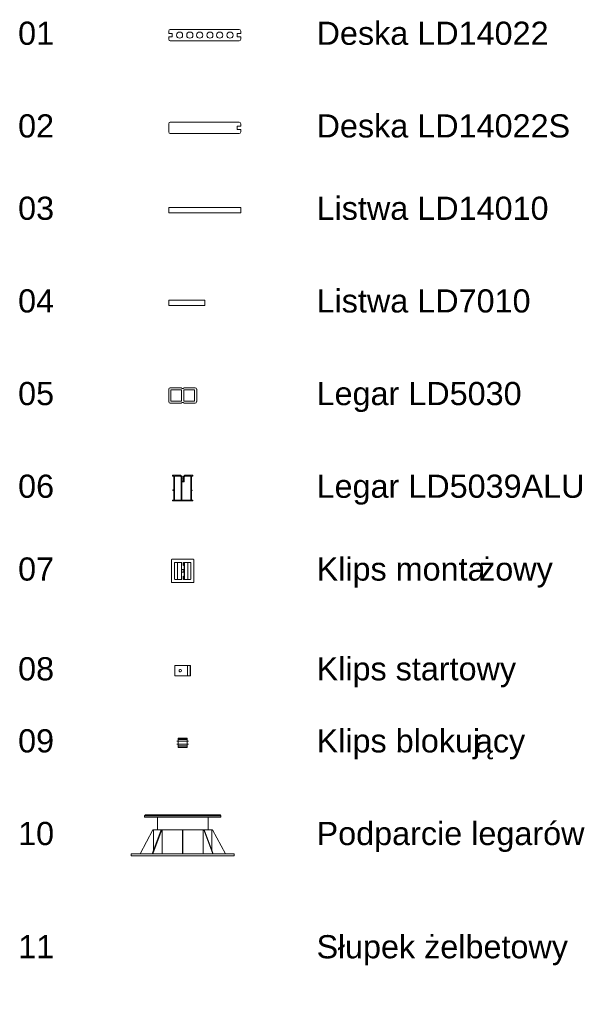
# Model space of a CAD drawing. Header units: millimetres. Extents: x -7420 to -3691, y 208 to 3413.
# Tile 2 of 2: x -4804 to -3691, y 1500 to 3413. Entities that reach past the tile are written whole.
import ezdxf

# ---------------------------------------------------------------- set-up
doc = ezdxf.new("R2010")
doc.units = ezdxf.units.MM
for name, color, linetype, lineweight in [('A-GENM', 13, 'Continuous', 18), ('G-ANNO-TEXT', 231, 'Continuous', 9), ('G-IMPT', 8, 'Continuous', 18)]:
    doc.layers.add(name, color=color, linetype=linetype, lineweight=lineweight)
doc.styles.add('Arial_2', font='arial.ttf', dxfattribs={"height": 45})

# ---------------------------------------------------------------- blocks, each defined once
blk = doc.blocks.new('Family - ___-359985-ZESTAWIENIE ELEMENTÓW LENTA')
at = {"layer": 'A-GENM'}
for p, q in [((2571.3, 3390.6), (2571.3, 3386.1)), ((2571.3, 3386.1), (2578.3, 3386.1)), ((2708.3, 3393.6), (2574.3, 3393.6)), ((2578.3, 3386.1), (2578.3, 3379.1)), ((2704.3, 3386.1), (2711.3, 3386.1)), ((2704.3, 3379.1), (2704.3, 3386.1)), ((2711.3, 3386.1), (2711.3, 3390.6)), ((2578.3, 3379.1), (2571.3, 3379.1)), ((2571.3, 3379.1), (2571.3, 3374.6)), ((2574.3, 3371.6), (2708.3, 3371.6)), ((2711.3, 3379.1), (2704.3, 3379.1)), ((2711.3, 3374.6), (2711.3, 3379.1))]:
    blk.add_line(p, q, dxfattribs=at)
for centre, radius, start, end in [((2574.3, 3390.6), 3, 90, 180), ((2592.3, 3382.6), 6, 0, 180), ((2612.3, 3382.6), 6, 0, 180), ((2631.3, 3382.6), 6, 0, 180), ((2651.3, 3382.6), 6, 0, 180), ((2670.3, 3382.6), 6, 0, 180), ((2690.3, 3382.6), 6, 0, 180), ((2708.3, 3390.6), 3, 0, 90), ((2574.3, 3374.6), 3, 180, 270), ((2592.3, 3382.6), 6, 180, 0), ((2612.3, 3382.6), 6, 180, 0), ((2631.3, 3382.6), 6, 180, 0), ((2651.3, 3382.6), 6, 180, 0), ((2670.3, 3382.6), 6, 180, 0), ((2690.3, 3382.6), 6, 180, 0), ((2708.3, 3374.6), 3, 270, 0)]:
    blk.add_arc(centre, radius, start, end, dxfattribs=at)
blk = doc.blocks.new('Family - ___-360067-ZESTAWIENIE ELEMENTÓW LENTA')
at = {"layer": 'A-GENM'}
for p, q in [((2571.3, 3210.6), (2571.3, 3194.6)), ((2708.3, 3213.6), (2574.3, 3213.6)), ((2704.3, 3206.1), (2711.3, 3206.1)), ((2704.3, 3199.1), (2704.3, 3206.1)), ((2711.3, 3199.1), (2704.3, 3199.1)), ((2711.3, 3206.1), (2711.3, 3210.6)), ((2711.3, 3194.6), (2711.3, 3199.1)), ((2574.3, 3191.6), (2708.3, 3191.6))]:
    blk.add_line(p, q, dxfattribs=at)
for centre, start, end in [((2574.3, 3210.6), 90, 180), ((2574.3, 3194.6), 180, 270), ((2708.3, 3210.6), 0, 90), ((2708.3, 3194.6), 270, 0)]:
    blk.add_arc(centre, 3, start, end, dxfattribs=at)
blk = doc.blocks.new('Family - ___-360091-ZESTAWIENIE ELEMENTÓW LENTA')
at = {"layer": 'A-GENM'}
for p, q in [((2711.3, 3047.6), (2571.3, 3047.6)), ((2571.3, 3047.6), (2571.3, 3037.6)), ((2711.3, 3037.6), (2711.3, 3047.6)), ((2571.3, 3037.6), (2711.3, 3037.6))]:
    blk.add_line(p, q, dxfattribs=at)
blk = doc.blocks.new('Family - ___-360116-ZESTAWIENIE ELEMENTÓW LENTA')
at = {"layer": 'A-GENM'}
for p, q in [((2641.3, 2867.6), (2571.3, 2867.6)), ((2571.3, 2867.6), (2571.3, 2857.6)), ((2571.3, 2857.6), (2641.3, 2857.6)), ((2641.3, 2857.6), (2641.3, 2867.6))]:
    blk.add_line(p, q, dxfattribs=at)
blk = doc.blocks.new('Family - ___-360140-ZESTAWIENIE ELEMENTÓW LENTA')
at = {"layer": 'A-GENM'}
for p, q in [((2596.2, 2697.6), (2574.3, 2697.6)), ((2596.9, 2696.4), (2596.2, 2697.6)), ((2600.6, 2697.6), (2600, 2696.4)), ((2622.6, 2697.6), (2600.6, 2697.6)), ((2571.3, 2694.6), (2571.3, 2670.6)), ((2575.6, 2671.5), (2575.6, 2693.7)), ((2575.6, 2693.7), (2596, 2693.7)), ((2596, 2693.7), (2596, 2671.5)), ((2600, 2696.4), (2596.9, 2696.4)), ((2600.8, 2693.7), (2621.3, 2693.7)), ((2600.8, 2671.5), (2600.8, 2693.7)), ((2621.3, 2693.7), (2621.3, 2671.5)), ((2625.6, 2670.6), (2625.6, 2694.6)), ((2574.3, 2667.6), (2596.2, 2667.6)), ((2596, 2671.5), (2575.6, 2671.5)), ((2596.2, 2667.6), (2596.9, 2668.9)), ((2596.9, 2668.9), (2600, 2668.9)), ((2600, 2668.9), (2600.6, 2667.6)), ((2600.6, 2667.6), (2622.6, 2667.6)), ((2621.3, 2671.5), (2600.8, 2671.5))]:
    blk.add_line(p, q, dxfattribs=at)
for centre, radius, start, end in [((2574.3, 2694.6), 3.04, 90.6241, 179.3759), ((2622.5, 2694.6), 3.04, 0.6427, 89.3573), ((2574.3, 2670.6), 3.02, 180.3611, 269.6389), ((2622.5, 2670.7), 3.03, 270.5382, 359.4618)]:
    blk.add_arc(centre, radius, start, end, dxfattribs=at)
blk = doc.blocks.new('Family - ___-360169-ZESTAWIENIE ELEMENTÓW LENTA')
at = {"layer": 'A-GENM'}
for p, q in [((2594.3, 2527.6), (2578.9, 2527.6)), ((2578.9, 2527.6), (2578.9, 2526.1)), ((2578.9, 2526.1), (2580.9, 2526.1)), ((2580.9, 2526.1), (2580.9, 2499)), ((2582.4, 2479.1), (2582.4, 2526.1)), ((2582.4, 2526.1), (2593.3, 2526.1)), ((2593.3, 2526.1), (2595.4, 2524.2)), ((2597.1, 2524.9), (2594.3, 2527.6)), ((2602.4, 2527.6), (2599.2, 2524.5)), ((2601.4, 2524.2), (2603.3, 2526.1)), ((2617.9, 2527.6), (2602.4, 2527.6)), ((2603.3, 2526.1), (2614.3, 2526.1)), ((2614.3, 2526.1), (2614.3, 2479.1)), ((2615.8, 2498.9), (2615.8, 2526.1)), ((2615.8, 2526.1), (2617.9, 2526.1)), ((2617.9, 2526.1), (2617.9, 2527.6)), ((2595.4, 2524.2), (2595.4, 2479.1)), ((2596.4, 2516.2), (2597.3, 2517)), ((2599.3, 2516.2), (2596.4, 2516.2)), ((2596.5, 2524.3), (2597.1, 2524.9)), ((2597.3, 2523.5), (2596.5, 2524.3)), ((2596.5, 2522.7), (2597.3, 2523.5)), ((2597.4, 2521.9), (2596.5, 2522.7)), ((2596.5, 2519.5), (2597.4, 2520.3)), ((2597.3, 2518.7), (2596.5, 2519.5)), ((2596.5, 2517.8), (2597.3, 2518.7)), ((2597.3, 2517), (2596.5, 2517.8)), ((2596.6, 2521.1), (2597.4, 2521.9)), ((2597.4, 2520.3), (2596.6, 2521.1)), ((2596.9, 2479.1), (2596.9, 2515.1)), ((2596.9, 2515.1), (2601.4, 2515.1)), ((2599.2, 2524.5), (2600.3, 2523.4)), ((2600.2, 2517), (2599.3, 2516.2)), ((2600.3, 2523.4), (2599.4, 2522.5)), ((2599.4, 2522.5), (2600.2, 2521.8)), ((2600.2, 2521.8), (2599.4, 2521)), ((2599.4, 2521), (2600.3, 2520.2)), ((2600.3, 2520.2), (2599.4, 2519.3)), ((2599.4, 2519.3), (2600.3, 2518.5)), ((2600.3, 2518.5), (2599.5, 2517.7)), ((2599.5, 2517.7), (2600.2, 2517)), ((2601.4, 2515.1), (2601.4, 2524.2)), ((2580.9, 2499), (2579.5, 2499)), ((2579.5, 2499), (2579.5, 2497.9)), ((2579.5, 2497.9), (2580.9, 2497.9)), ((2580.9, 2497.9), (2580.9, 2479.1)), ((2617, 2498.9), (2615.8, 2498.9)), ((2615.8, 2479.2), (2615.8, 2497.9)), ((2615.8, 2497.9), (2617, 2497.9)), ((2617, 2497.9), (2617, 2498.9)), ((2580.9, 2479.1), (2578.9, 2479.1)), ((2578.9, 2479.1), (2578.9, 2478.3)), ((2579.5, 2477.6), (2617, 2477.6)), ((2595.4, 2479.1), (2582.4, 2479.1)), ((2614.3, 2479.1), (2596.9, 2479.1)), ((2617.9, 2479.2), (2615.8, 2479.2)), ((2617.9, 2478.4), (2617.9, 2479.2))]:
    blk.add_line(p, q, dxfattribs=at)
for centre, radius, start, end in [((2579.6, 2478.3), 0.679, 181.4994, 259.7032), ((2617, 2478.6), 0.954, 270.8148, 351.3248)]:
    blk.add_arc(centre, radius, start, end, dxfattribs=at)
at = {"layer": 'G-IMPT'}
blk.add_line((2596.9, 2516.6), (2596.9, 2516.2), dxfattribs=at)
blk = doc.blocks.new('Family - ___-360211-ZESTAWIENIE ELEMENTÓW LENTA')
at = {"layer": 'A-GENM'}
for p, q in [((2576.4, 2363.3), (2576.4, 2320.3)), ((2619.4, 2364.3), (2577.4, 2364.3)), ((2582.4, 2326.3), (2582.4, 2357.3)), ((2583.4, 2358.3), (2588.4, 2358.3)), ((2588.4, 2358.3), (2594.8, 2358.3)), ((2588.4, 2325.3), (2588.4, 2358.3)), ((2594.8, 2358.3), (2595.8, 2358.3)), ((2595.8, 2325.3), (2595.8, 2358.3)), ((2595.8, 2358.3), (2596.8, 2358.3)), ((2596.8, 2352.3), (2596.8, 2358.3)), ((2600.1, 2358.3), (2601.1, 2358.3)), ((2600.1, 2352.3), (2600.1, 2358.3)), ((2601.1, 2358.3), (2602.2, 2358.3)), ((2602.2, 2358.3), (2608.5, 2358.3)), ((2602.2, 2325.3), (2602.2, 2358.3)), ((2608.5, 2358.3), (2613.4, 2358.3)), ((2608.5, 2325.3), (2608.5, 2358.3)), ((2614.4, 2357.3), (2614.4, 2326.3)), ((2620.4, 2320.3), (2620.4, 2363.3)), ((2595.8, 2352.3), (2595.8, 2331.3)), ((2595.8, 2352.3), (2596.8, 2352.3)), ((2600.1, 2352.3), (2601.1, 2352.3)), ((2601.1, 2331.3), (2601.1, 2352.3)), ((2577.4, 2319.3), (2619.4, 2319.3)), ((2588.4, 2325.3), (2583.4, 2325.3)), ((2594.8, 2325.3), (2588.4, 2325.3)), ((2595.8, 2325.3), (2594.8, 2325.3)), ((2596.8, 2331.3), (2595.8, 2331.3)), ((2596.8, 2325.3), (2595.8, 2325.3)), ((2596.8, 2325.3), (2596.8, 2331.3)), ((2601.1, 2331.3), (2600.1, 2331.3)), ((2600.1, 2325.3), (2600.1, 2331.3)), ((2601.1, 2325.3), (2600.1, 2325.3)), ((2602.2, 2325.3), (2601.1, 2325.3)), ((2608.5, 2325.3), (2602.2, 2325.3)), ((2613.4, 2325.3), (2608.5, 2325.3))]:
    blk.add_line(p, q, dxfattribs=at)
at = {"layer": 'A-GENM', "flags": 128}
for points in [[(2577.4, 2364.3), (2577.2, 2364.2), (2576.9, 2364.1), (2576.7, 2364), (2576.6, 2363.8), (2576.5, 2363.5), (2576.4, 2363.3)], [(2582.4, 2357.3), (2582.5, 2357.5), (2582.6, 2357.8), (2582.7, 2358), (2582.9, 2358.1), (2583.2, 2358.2), (2583.4, 2358.3)], [(2613.4, 2358.3), (2613.7, 2358.2), (2613.9, 2358.1), (2614.1, 2358), (2614.3, 2357.8), (2614.4, 2357.5), (2614.4, 2357.3)], [(2620.4, 2363.3), (2620.4, 2363.5), (2620.3, 2363.8), (2620.1, 2364), (2619.9, 2364.1), (2619.7, 2364.2), (2619.4, 2364.3)], [(2598.4, 2339.3), (2597.8, 2339.4), (2597.2, 2339.6), (2596.7, 2340), (2596.3, 2340.5), (2596, 2341.1), (2595.9, 2341.8), (2596, 2342.4), (2596.3, 2343), (2596.7, 2343.6), (2597.2, 2343.9), (2597.8, 2344.2), (2598.4, 2344.3)], [(2598.4, 2344.3), (2599.1, 2344.2), (2599.7, 2343.9), (2600.2, 2343.6), (2600.6, 2343), (2600.8, 2342.4), (2600.9, 2341.8), (2600.8, 2341.1), (2600.6, 2340.5), (2600.2, 2340), (2599.7, 2339.6), (2599.1, 2339.4), (2598.4, 2339.3)], [(2576.4, 2320.3), (2576.5, 2320), (2576.6, 2319.8), (2576.7, 2319.6), (2576.9, 2319.4), (2577.2, 2319.3), (2577.4, 2319.3)], [(2583.4, 2325.3), (2583.2, 2325.3), (2582.9, 2325.4), (2582.7, 2325.6), (2582.6, 2325.8), (2582.5, 2326), (2582.4, 2326.3)], [(2614.4, 2326.3), (2614.4, 2326), (2614.3, 2325.8), (2614.1, 2325.6), (2613.9, 2325.4), (2613.7, 2325.3), (2613.4, 2325.3)], [(2619.4, 2319.3), (2619.7, 2319.3), (2619.9, 2319.4), (2620.1, 2319.6), (2620.3, 2319.8), (2620.4, 2320), (2620.4, 2320.3)]]:
    blk.add_lwpolyline(points, dxfattribs=at)
blk = doc.blocks.new('Family - ___-360251-ZESTAWIENIE ELEMENTÓW LENTA')
at = {"layer": 'A-GENM'}
for p, q in [((2582.9, 2158), (2607.9, 2158)), ((2582.9, 2138), (2582.9, 2158)), ((2607.9, 2158), (2612.7, 2158)), ((2607.9, 2138), (2607.9, 2158)), ((2612.7, 2158), (2613.9, 2158)), ((2612.7, 2138), (2612.7, 2158)), ((2613.9, 2138), (2613.9, 2158)), ((2607.9, 2138), (2582.9, 2138)), ((2612.7, 2138), (2607.9, 2138)), ((2613.9, 2138), (2612.7, 2138))]:
    blk.add_line(p, q, dxfattribs=at)
for start_param, end_param in [(6.282972, 9.424991), (3.141806, 6.282972)]:
    blk.add_ellipse((2593.9, 2148), major_axis=(0, 2.5), ratio=1, start_param=start_param, end_param=end_param, dxfattribs=at)
blk = doc.blocks.new('Family - ___-360287-ZESTAWIENIE ELEMENTÓW LENTA')
at = {"layer": 'A-GENM'}
for p, q in [((2587, 2011.1), (2589.2, 2011.1)), ((2589.2, 2011.1), (2607.6, 2011.1)), ((2589.4, 2016.8), (2589.4, 2017)), ((2589.4, 2017), (2607.4, 2017)), ((2589.4, 2015.6), (2589.4, 2016.8)), ((2589.4, 2016.8), (2607.4, 2016.8)), ((2589.4, 2014.4), (2589.4, 2015.6)), ((2589.4, 2015.6), (2607.4, 2015.6)), ((2589.4, 2001.9), (2589.4, 2014.4)), ((2589.4, 2014.4), (2607.4, 2014.4)), ((2607.4, 2017), (2607.4, 2016.8)), ((2607.4, 2016.8), (2607.4, 2015.6)), ((2607.4, 2015.6), (2607.4, 2014.4)), ((2607.4, 2014.4), (2607.4, 2001.9)), ((2607.6, 2011.1), (2609.9, 2011.1)), ((2589.2, 2005.1), (2587, 2005.1)), ((2607.6, 2005.1), (2589.2, 2005.1)), ((2589.4, 1999.4), (2589.4, 2001.9)), ((2607.4, 2001.9), (2589.4, 2001.9)), ((2589.4, 1998.9), (2589.4, 1999.4)), ((2589.4, 1999.4), (2607.4, 1999.4)), ((2589.4, 1998.9), (2607.4, 1998.9)), ((2607.4, 2001.9), (2607.4, 1999.4)), ((2607.4, 1999.4), (2607.4, 1998.9)), ((2609.9, 2005.1), (2607.6, 2005.1))]:
    blk.add_line(p, q, dxfattribs=at)
blk = doc.blocks.new('Family - ___-360562-ZESTAWIENIE ELEMENTÓW LENTA')
at = {"layer": 'A-GENM'}
for p, q in [((2524.4, 1866), (2524.4, 1863.5)), ((2672.4, 1866), (2524.4, 1866)), ((2672.4, 1863.5), (2524.4, 1863.5)), ((2526.7, 1868), (2528.1, 1868)), ((2670.2, 1868), (2526.7, 1868)), ((2549.2, 1863.5), (2549.2, 1838.5)), ((2647.7, 1838.5), (2647.7, 1863.5)), ((2668.8, 1868), (2670.2, 1868)), ((2672.4, 1863.5), (2672.4, 1866)), ((2515.5, 1792.1), (2540.2, 1838.5)), ((2556.9, 1838.5), (2539.4, 1792.1)), ((2540.2, 1792.1), (2557.6, 1838.5)), ((2540.2, 1838.5), (2541.6, 1838.5)), ((2541.6, 1797.8), (2541.6, 1838.5)), ((2541.6, 1838.5), (2541.6, 1797.8)), ((2556.7, 1838.5), (2541.6, 1838.5)), ((2556.9, 1838.5), (2557.6, 1838.5)), ((2557.6, 1838.5), (2558.6, 1838.5)), ((2558.6, 1792.1), (2558.6, 1838.5)), ((2597.9, 1838.5), (2558.6, 1838.5)), ((2597.9, 1838.5), (2598.9, 1838.5)), ((2597.9, 1838.5), (2597.9, 1792.1)), ((2598.9, 1792.1), (2598.9, 1838.5)), ((2638.5, 1838.5), (2598.9, 1838.5)), ((2638.3, 1792.1), (2638.3, 1838.5)), ((2638.3, 1838.5), (2639.2, 1838.5)), ((2639.2, 1838.5), (2639.9, 1838.5)), ((2639.2, 1838.5), (2656.7, 1792.1)), ((2657.4, 1792.1), (2639.9, 1838.5)), ((2655.2, 1838.5), (2640.2, 1838.5)), ((2655.2, 1797.9), (2655.2, 1838.5)), ((2655.2, 1838.5), (2656.6, 1838.5)), ((2655.2, 1797.9), (2655.2, 1838.5)), ((2656.6, 1838.5), (2681.4, 1792.1)), ((2498.4, 1792.1), (2498.4, 1788)), ((2698.4, 1792.1), (2498.4, 1792.1)), ((2698.5, 1788), (2498.4, 1788)), ((2698.5, 1788), (2698.4, 1792.1))]:
    blk.add_line(p, q, dxfattribs=at)
at = {"layer": 'A-GENM', "flags": 128}
for points in [[(2524.4, 1866), (2524.4, 1866.1), (2524.5, 1866.2), (2524.5, 1866.2), (2524.5, 1866.3), (2524.5, 1866.4), (2524.5, 1866.5), (2524.6, 1866.6), (2524.6, 1866.7), (2524.6, 1866.7), (2524.7, 1866.8), (2524.7, 1866.9), (2524.7, 1867), (2524.8, 1867), (2524.8, 1867.1), (2524.9, 1867.2), (2524.9, 1867.2), (2525, 1867.3), (2525.1, 1867.4), (2525.1, 1867.4), (2525.2, 1867.5), (2525.3, 1867.5), (2525.3, 1867.6), (2525.4, 1867.6), (2525.5, 1867.7), (2525.5, 1867.7), (2525.6, 1867.7), (2525.7, 1867.8), (2525.8, 1867.8), (2525.9, 1867.8), (2525.9, 1867.9), (2526, 1867.9), (2526.1, 1867.9), (2526.2, 1867.9), (2526.3, 1867.9), (2526.3, 1868), (2526.4, 1868), (2526.5, 1868), (2526.6, 1868)], [(2526.6, 1868), (2526.6, 1868), (2526.8, 1868), (2527.1, 1868), (2527.5, 1868), (2528, 1868), (2528.6, 1868)], [(2670.3, 1868), (2670.3, 1868), (2670.1, 1868), (2669.8, 1868), (2669.4, 1868), (2668.9, 1868), (2668.3, 1868), (2667.5, 1868), (2666.7, 1868), (2665.7, 1868), (2664.6, 1868), (2663.5, 1868), (2662.2, 1868), (2660.8, 1868), (2659.3, 1868), (2657.8, 1868), (2656.1, 1868), (2654.3, 1868), (2652.5, 1868), (2650.5, 1868), (2648.5, 1868), (2646.4, 1868), (2644.2, 1868), (2642, 1868), (2639.7, 1868), (2637.3, 1868), (2634.8, 1868), (2632.3, 1868), (2629.7, 1868), (2627.1, 1868), (2624.5, 1868), (2621.8, 1868), (2619, 1868), (2616.3, 1868), (2613.5, 1868), (2610.7, 1868), (2607.8, 1868), (2605, 1868), (2602.1, 1868), (2599.2, 1868), (2596.3, 1868), (2593.5, 1868), (2590.6, 1868), (2587.7, 1868), (2584.9, 1868), (2582.1, 1868), (2579.3, 1868), (2576.6, 1868), (2573.8, 1868), (2571.2, 1868), (2568.5, 1868), (2565.9, 1868), (2563.4, 1868), (2560.9, 1868), (2558.5, 1868), (2556.1, 1868), (2553.8, 1868), (2551.6, 1868), (2549.5, 1868), (2547.4, 1868), (2545.4, 1868), (2543.5, 1868), (2541.7, 1868), (2540, 1868), (2538.4, 1868), (2536.8, 1868), (2535.4, 1868), (2534.1, 1868), (2532.8, 1868), (2531.7, 1868), (2530.7, 1868), (2529.8, 1868), (2529, 1868), (2528.3, 1868), (2527.7, 1868), (2527.3, 1868), (2526.9, 1868), (2526.7, 1868), (2526.6, 1868), (2526.6, 1868)], [(2668.6, 1868), (2669.1, 1868), (2669.6, 1868), (2669.9, 1868), (2670.2, 1868), (2670.3, 1868), (2670.3, 1868)], [(2670.3, 1868), (2670.4, 1868), (2670.5, 1868), (2670.6, 1867.9), (2670.7, 1867.9), (2670.7, 1867.9), (2670.8, 1867.9), (2670.9, 1867.9), (2671, 1867.9), (2671.1, 1867.8), (2671.1, 1867.8), (2671.2, 1867.8), (2671.3, 1867.7), (2671.4, 1867.7), (2671.4, 1867.6), (2671.5, 1867.6), (2671.6, 1867.5), (2671.6, 1867.5), (2671.7, 1867.4), (2671.8, 1867.4), (2671.8, 1867.3), (2671.9, 1867.3), (2672, 1867.2), (2672, 1867.1), (2672.1, 1867.1), (2672.1, 1867), (2672.1, 1866.9), (2672.2, 1866.8), (2672.2, 1866.8), (2672.3, 1866.7), (2672.3, 1866.6), (2672.3, 1866.5), (2672.3, 1866.4), (2672.4, 1866.4), (2672.4, 1866.3), (2672.4, 1866.2), (2672.4, 1866.1), (2672.4, 1866), (2672.4, 1866)]]:
    blk.add_lwpolyline(points, dxfattribs=at)

msp = doc.modelspace()

# ---------------------------------------------------------------- block references
at = {"lineweight": 18}
for name in ['Family - ___-359985-ZESTAWIENIE ELEMENTÓW LENTA', 'Family - ___-360067-ZESTAWIENIE ELEMENTÓW LENTA', 'Family - ___-360091-ZESTAWIENIE ELEMENTÓW LENTA', 'Family - ___-360116-ZESTAWIENIE ELEMENTÓW LENTA', 'Family - ___-360140-ZESTAWIENIE ELEMENTÓW LENTA', 'Family - ___-360169-ZESTAWIENIE ELEMENTÓW LENTA', 'Family - ___-360211-ZESTAWIENIE ELEMENTÓW LENTA', 'Family - ___-360251-ZESTAWIENIE ELEMENTÓW LENTA', 'Family - ___-360287-ZESTAWIENIE ELEMENTÓW LENTA', 'Family - ___-360562-ZESTAWIENIE ELEMENTÓW LENTA']:
    msp.add_blockref(name, (-7085.6, 0), dxfattribs=at)

# ---------------------------------------------------------------- texts
at = {"layer": 'G-ANNO-TEXT', "color": 7, "char_height": 45, "attachment_point": 1, "style": 'Arial_2'}
for s, insert, width in [('01', (-4807, 3408.8), 84.177), ('\\fArial|b0|i0|c238|p34|; ', (-4737.5, 3408.8), 20.042), ('Deska LD14022', (-4227, 3408.8), 535.126), ('\\fArial|b0|i0|c238|p34|; ', (-3785.5, 3408.8), 20.042), ('02', (-4807, 3228.8), 84.177), ('Deska LD14022S', (-4227, 3228.8), 585.232), ('\\fArial|b0|i0|c238|p34|; ', (-3744.1, 3228.8), 20.042), ('03', (-4807, 3068.8), 84.177), ('Listwa LD14010', (-4227, 3068.8), 533.122), ('04', (-4807, 2888.8), 84.177), ('Listwa LD7010', (-4227, 2888.8), 491.034), ('05', (-4807, 2708.8), 84.177), ('Legar LD5030', (-4227, 2708.8), 472.996), ('06', (-4807, 2528.8), 84.177), ('Legar LD5039ALU', (-4227, 2528.8), 619.304), ('żowy', (-3911.2, 2367.9), 166.35), ('07', (-4807, 2367.9), 84.177), ('Klips monta', (-4227, 2367.9), 382.806), ('08', (-4807, 2174.1), 84.177), ('Klips startowy', (-4227, 2174.1), 446.941), ('09', (-4807, 2034.1), 84.177), ('Klips blokuj', (-4227, 2034.1), 372.785), ('ący', (-3919.4, 2034.1), 112.236), ('Podparcie legarów', (-4227, 1854.1), 609.283), ('10', (-4807, 1854.1), 84.177), ('11', (-4807, 1634.1), 84.177), ('\\fArial|b0|i0|c238|p34|;S', (-4227, 1634.1), 50.105), ('łupek żelbetowy', (-4185.7, 1634.1), 521.097)]:
    msp.add_mtext(s, dxfattribs=dict(at, insert=insert, width=width))

doc.saveas('drawing.dxf')
